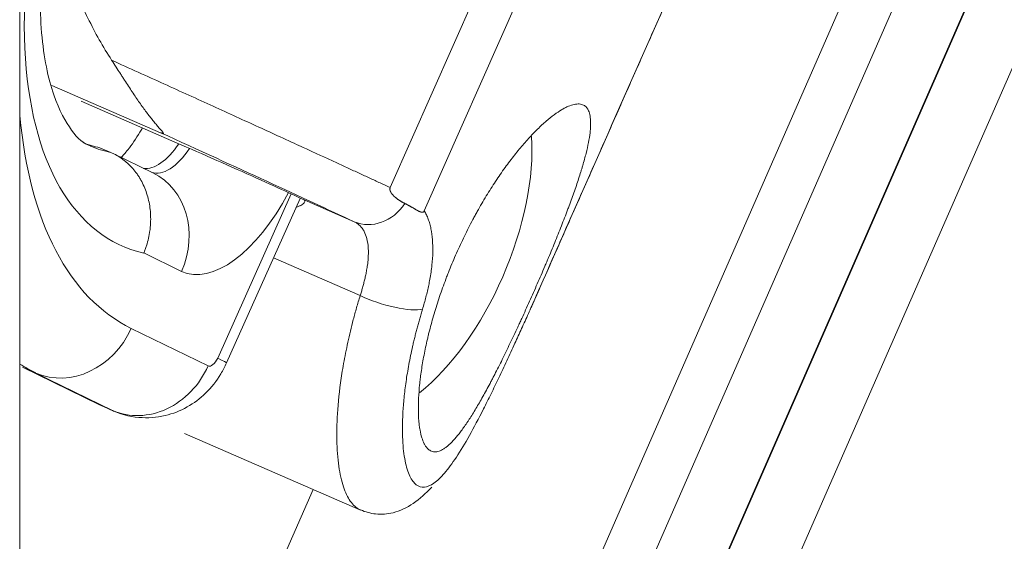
# Model space of a CAD drawing. Header units: millimetres. Extents: x 0 to 594, y 0 to 420.
# Tile 87 of 256: x 135.28 to 137.46, y 326.96 to 328.11. Entities that reach past the tile are written whole.
import ezdxf

# ---------------------------------------------------------------- set-up
doc = ezdxf.new("R2010")
doc.units = ezdxf.units.MM
doc.layers.add('1', color=7, linetype='Continuous', true_color=0xffffff)
doc.styles.add('Arial', font='txt')
doc.dimstyles.get("Standard").update_dxf_attribs({"dimtxt": 0.18, "dimasz": 0.18, "dimexe": 0.18, "dimexo": 0.0625, "dimgap": 0.09, "dimtad": 0, "dimtih": 1, "dimtoh": 1, "dimdec": 4, "dimzin": 0, "dimdsep": 46, "dimtxsty": 'Standard', "dimcen": 0.09, "dimadec": 0, "dimazin": 0, "dimtfac": 1, "dimtdec": 4, "dimtofl": 0, "dimtmove": 0, "dimatfit": 3, "dimfxl": 0, "dimtolj": 1, "dimtzin": 0, "dimarcsym": 0})

# ---------------------------------------------------------------- blocks, each defined once
blk = doc.blocks.new('_U9')
at = {"layer": '1', "color": 18, "lineweight": 18}
for p, q in [((135.9242, 328.6865), (181.306, 328.6865)), ((179.306, 328.6865), (179.306, 250.8383)), ((170.9219, 289.963), (181.306, 289.963)), ((179.306, 250.8383), (184.306, 250.8383))]:
    blk.add_line(p, q, dxfattribs=at)
at = {"layer": '1', "color": 18}
for points in [[(179.306, 328.6865), (180.2438, 325.1865), (178.3681, 325.1865)], [(179.306, 289.963), (178.3681, 293.463), (180.2438, 293.463)]]:
    blk.add_solid(points, dxfattribs=at)
at = {"layer": '1', "color": 18, "linetype": 'Continuous', "lineweight": 13, "char_height": 3.5, "attachment_point": 7, "line_spacing_factor": 1.047437, "style": 'Arial'}
for s, insert in [('\\fArial|b0|i0;\\W1.0000;0.8', (185.9915, 248.2025)), ('\\fArial|b0|i0;\\W1.0000;FWD LIFT POINTS', (185.9915, 241.1404))]:
    blk.add_mtext(s, dxfattribs=dict(at, insert=insert))

msp = doc.modelspace()

# ---------------------------------------------------------------- linework, layer by layer
at = {"layer": '1', "color": 155, "linetype": 'Continuous', "lineweight": 18}
for p, q in [((135.2819, 289.0136), (135.2819, 332.4458)), ((136.7492, 329.2028), (136.1024, 327.7395)), ((136.1779, 327.6882), (136.8365, 329.1781)), ((135.5937, 327.8612), (135.3529, 327.9658)), ((135.4174, 327.9308), (135.6304, 327.8383)), ((135.4833, 327.8176), (135.4593, 327.828)), ((135.5767, 327.772), (135.4887, 327.815)), ((135.7398, 327.3513), (135.9025, 327.7152)), ((136.0225, 327.6639), (135.9115, 327.7122)), ((135.2877, 327.3417), (135.458, 327.2585)), ((135.2877, 327.3417), (135.2931, 327.3392)), ((135.458, 327.2585), (135.4634, 327.256)), ((135.4634, 327.256), (135.4654, 327.2551)), ((135.4654, 327.2551), (135.4894, 327.2446)), ((135.4874, 327.2455), (135.4894, 327.2446)), ((135.6464, 327.1949), (136.0352, 327.026))]:
    msp.add_line(p, q, dxfattribs=at)
at = {"layer": '1', "color": 155, "linetype": 'Continuous', "lineweight": 13}
for p, q in [((137.9632, 330.1122), (135.4938, 324.4721)), ((135.6987, 324.6703), (137.7859, 329.4374)), ((137.9197, 329.3773), (135.8325, 324.6102)), ((135.834, 324.6099), (137.9207, 329.376)), ((138.0546, 329.3159), (135.9678, 324.5498)), ((135.7201, 327.3619), (135.8828, 327.7259)), ((135.6399, 327.554), (135.5565, 327.5947)), ((136.0357, 327.5002), (135.8437, 327.5837)), ((135.5285, 327.4277), (135.6989, 327.3444)), ((135.2931, 327.3392), (135.4634, 327.256)), ((135.3171, 327.3288), (135.2931, 327.3392)), ((135.4874, 327.2455), (135.3171, 327.3288)), ((135.4874, 327.2455), (135.4634, 327.256)), ((135.2819, 325.5872), (135.9316, 327.071))]:
    msp.add_line(p, q, dxfattribs=at)
for centre, major_axis, ratio, start_param, end_param in [((135.9397, 328.6007), (-0.4303, -0.9907), 0.489032, 4.619114, 6.376682), ((136.0642, 328.6256), (0.5229, 1.2038), 0.489032, 2.411149, 3.119725), ((135.7757, 328.672), (-0.3606, -0.8302), 0.489032, 0.014565, 0.10417), ((135.7997, 328.6616), (0.3606, 0.8302), 0.489032, 3.14204, 3.245763), ((135.5983, 327.8991), (-0.0498, -0.1147), 0.489032, 0.12267, 1.219871), ((135.6223, 327.8886), (0.0498, 0.1147), 0.489032, 3.165892, 4.361145), ((135.4999, 327.6148), (-0.0768, -0.1572), 0.872057, 1.609778, 3.141574), ((135.7623, 327.8278), (-0.1195, -0.2752), 0.489032, 6.261318, 7.702106), ((136.0629, 327.7554), (0.0423, 0.0906), 0.875958, 3.165356, 4.554655), ((136.0891, 327.5071), (-0.0955, 0.0297), 0.256988, 1.058908, 2.736286), ((135.3885, 327.4885), (0.0768, 0.1572), 0.872057, 3.180574, 4.75137), ((135.9242, 328.6865), (-0.5927, -1.3643), 0.489032, 6.206045, 6.261318), ((135.5589, 327.4053), (-0.0768, -0.1572), 0.872057, 0.038981, 1.609778), ((135.7091, 327.3673), (0.01, 0.0229), 0.489032, 3.119725, 4.690521), ((135.5801, 327.4227), (0.1598, -0.0714), 0.019073, 0.000352, 0.511082)]:
    msp.add_ellipse(centre, major_axis=major_axis, ratio=ratio, start_param=start_param, end_param=end_param, dxfattribs=at)
at = {"layer": '1', "color": 155, "linetype": 'Continuous', "lineweight": 18}
for centre, major_axis, ratio, start_param, end_param in [((136.1672, 327.6237), (-0.1669, -0.3841), 0.481403, 0.735211, 2.400255), ((135.722, 327.7955), (-0.1921, 0.0849), 0.011462, 3.312308, 5.214679)]:
    msp.add_ellipse(centre, major_axis=major_axis, ratio=ratio, start_param=start_param, end_param=end_param, dxfattribs=at)
for points, degree, knots in [([(135.4393, 327.8316), (135.4387, 327.8318), (135.4237, 327.8364), (135.3997, 327.8564), (135.3533, 327.9377), (135.3251, 328.0751), (135.3259, 328.2581), (135.3599, 328.4691), (135.4271, 328.6932), (135.4898, 328.8372), (135.5254, 328.9081)], 3, [0, 0, 0, 0, 0.006917, 0.153882, 0.286288, 0.427919, 0.568579, 0.711844, 0.85769, 1, 1, 1, 1]), ([(135.3486, 328.3887), (135.3487, 328.3878), (135.3488, 328.3869), (135.3519, 328.3664), (135.3555, 328.3472), (135.3636, 328.3093), (135.3682, 328.2906), (135.3784, 328.2538), (135.3841, 328.2357), (135.3933, 328.209), (135.3981, 328.1957), (135.4031, 328.1826), (135.4066, 328.1739), (135.4083, 328.1696), (135.4172, 328.1481), (135.4247, 328.1314), (135.4406, 328.0987), (135.4573, 328.0668), (135.4756, 328.0367), (135.4851, 328.022)], 3, [0, 0, 0, 0, 0.006705, 0.006705, 0.148604, 0.148604, 0.290503, 0.290503, 0.432403, 0.432403, 0.503352, 0.538827, 0.538827, 0.574302, 0.574302, 0.716201, 0.716201, 0.858101, 1, 1, 1, 1]), ([(135.5937, 327.8612), (135.5945, 327.8609), (135.5952, 327.8606), (135.5961, 327.8602), (135.5964, 327.8601), (135.597, 327.8599), (135.5975, 327.8598), (135.5979, 327.8596), (135.5982, 327.8596), (135.5984, 327.8595), (135.5988, 327.8595), (135.5991, 327.8595), (135.5993, 327.8595), (135.5994, 327.8595), (135.5995, 327.8596), (135.5995, 327.8596), (135.5997, 327.8597), (135.5997, 327.8598), (135.5997, 327.8601), (135.5996, 327.8604), (135.5993, 327.8611), (135.5991, 327.8614), (135.5986, 327.8622), (135.5983, 327.8626), (135.5973, 327.8639), (135.5965, 327.8648), (135.5948, 327.8668), (135.5939, 327.8678), (135.592, 327.87), (135.591, 327.8711), (135.588, 327.8747), (135.5858, 327.8772), (135.5825, 327.8811), (135.5813, 327.8825), (135.579, 327.8852), (135.5779, 327.8866), (135.5744, 327.891), (135.572, 327.894), (135.5647, 327.9033), (135.5598, 327.9099), (135.5496, 327.924), (135.5444, 327.9315), (135.5336, 327.9473), (135.5281, 327.9557), (135.5195, 327.9688), (135.5166, 327.9733), (135.5121, 327.9803), (135.5106, 327.9826), (135.5075, 327.9873), (135.506, 327.9897), (135.4982, 328.0017), (135.4918, 328.0117), (135.4851, 328.022)], 3, [0, 0, 0, 0, 0.007813, 0.007813, 0.011719, 0.011719, 0.015625, 0.019531, 0.019531, 0.023438, 0.023438, 0.03125, 0.03125, 0.035156, 0.035156, 0.039063, 0.039063, 0.046875, 0.046875, 0.0625, 0.0625, 0.078125, 0.078125, 0.09375, 0.09375, 0.125, 0.125, 0.15625, 0.15625, 0.1875, 0.1875, 0.25, 0.25, 0.28125, 0.28125, 0.3125, 0.3125, 0.375, 0.375, 0.5, 0.5, 0.625, 0.625, 0.75, 0.75, 0.8125, 0.8125, 0.84375, 0.84375, 0.875, 0.875, 1, 1, 1, 1]), ([(136.5304, 327.9224), (136.5277, 327.9237), (136.5246, 327.9246), (136.5178, 327.9251), (136.5141, 327.9248), (136.5061, 327.9231), (136.5017, 327.9217), (136.4947, 327.9188), (136.4923, 327.9177), (136.4885, 327.9157), (136.4873, 327.9151), (136.4847, 327.9136), (136.4834, 327.9129), (136.4769, 327.909), (136.4659, 327.9017), (136.454, 327.8922), (136.4418, 327.8815), (136.4354, 327.8757), (136.428, 327.8684), (136.4272, 327.8676), (136.4255, 327.8659), (136.423, 327.8634), (136.4172, 327.8574), (136.4122, 327.8521), (136.402, 327.8409), (136.3952, 327.833), (136.3814, 327.8163), (136.3744, 327.8075), (136.3638, 327.7935), (136.3603, 327.7887), (136.3532, 327.7789), (136.3497, 327.7739), (136.3391, 327.7587), (136.3253, 327.7378), (136.3117, 327.7155), (136.3017, 327.6983), (136.2984, 327.6925), (136.2935, 327.6836), (136.2918, 327.6807), (136.2886, 327.6747), (136.2869, 327.6717), (136.2789, 327.6566), (136.2726, 327.6443), (136.2606, 327.6196), (136.2548, 327.6071), (136.2436, 327.5818), (136.2382, 327.5691), (136.2318, 327.5529), (136.2305, 327.5497), (136.228, 327.5432), (136.2243, 327.5335), (136.2207, 327.5238), (136.2138, 327.5045), (136.2052, 327.4789), (136.1977, 327.4537), (136.1926, 327.4349), (136.1909, 327.4287), (136.1885, 327.4194), (136.1877, 327.4163), (136.1862, 327.4101), (136.1855, 327.407), (136.1819, 327.3918), (136.1794, 327.38), (136.175, 327.3568), (136.1731, 327.3456), (136.1706, 327.3291), (136.1699, 327.3237), (136.1689, 327.3157), (136.1686, 327.3131), (136.168, 327.3078), (136.1677, 327.3052), (136.1664, 327.2923), (136.1657, 327.2825), (136.1648, 327.2638), (136.1644, 327.2461), (136.1651, 327.2304), (136.1659, 327.2211), (136.1661, 327.2193), (136.1664, 327.2158), (136.1666, 327.214), (136.1673, 327.2089), (136.1678, 327.2056), (136.1694, 327.1963), (136.1708, 327.1906), (136.1739, 327.1805), (136.1756, 327.1761), (136.1786, 327.1703), (136.1796, 327.1685), (136.1813, 327.1661), (136.1818, 327.1653), (136.183, 327.1638), (136.1836, 327.1631), (136.1865, 327.1598), (136.1891, 327.1578), (136.1918, 327.1564)], 3, [0, 0, 0, 0, 0.03125, 0.03125, 0.0625, 0.0625, 0.09375, 0.09375, 0.109375, 0.109375, 0.117188, 0.117188, 0.125, 0.125, 0.15625, 0.1875, 0.1875, 0.21875, 0.21875, 0.222656, 0.222656, 0.226563, 0.234375, 0.25, 0.25, 0.28125, 0.28125, 0.3125, 0.3125, 0.328125, 0.328125, 0.34375, 0.34375, 0.375, 0.40625, 0.40625, 0.421875, 0.421875, 0.429688, 0.429688, 0.4375, 0.4375, 0.46875, 0.46875, 0.5, 0.5, 0.53125, 0.53125, 0.539063, 0.539063, 0.546875, 0.5625, 0.5625, 0.59375, 0.625, 0.625, 0.640625, 0.640625, 0.648438, 0.648438, 0.65625, 0.65625, 0.6875, 0.6875, 0.71875, 0.71875, 0.734375, 0.734375, 0.742188, 0.742188, 0.75, 0.75, 0.78125, 0.78125, 0.8125, 0.84375, 0.84375, 0.851563, 0.851563, 0.859375, 0.859375, 0.875, 0.875, 0.90625, 0.90625, 0.9375, 0.9375, 0.953125, 0.953125, 0.960937, 0.960937, 0.96875, 0.96875, 1, 1, 1, 1]), ([(136.1918, 327.1564), (136.1946, 327.155), (136.1976, 327.1543), (136.2038, 327.154), (136.2103, 327.1551), (136.2174, 327.1586), (136.223, 327.1622), (136.2249, 327.1636), (136.2278, 327.1658), (136.2288, 327.1666), (136.2308, 327.1683), (136.2318, 327.1692), (136.2368, 327.1737), (136.2409, 327.1779), (136.2494, 327.1875), (136.2537, 327.1928), (136.2627, 327.2046), (136.2673, 327.211), (136.2733, 327.2199), (136.2745, 327.2217), (136.2763, 327.2244), (136.2769, 327.2253), (136.2781, 327.2272), (136.2811, 327.2319), (136.2842, 327.2368), (136.2916, 327.2489), (136.2967, 327.2574), (136.3069, 327.2753), (136.3121, 327.2847), (136.3201, 327.2995), (136.3228, 327.3046), (136.3269, 327.3123), (136.329, 327.3162), (136.3311, 327.3202), (136.3324, 327.3229), (136.3331, 327.3243), (136.3394, 327.3364), (136.3506, 327.3586), (136.3619, 327.382), (136.3734, 327.4058), (136.3791, 327.418), (136.3864, 327.4337), (136.3886, 327.4384), (136.3908, 327.4431), (136.3922, 327.4463), (136.393, 327.4479), (136.3966, 327.4559), (136.3995, 327.4623), (136.4082, 327.4815), (136.4197, 327.5071), (136.431, 327.5329), (136.4394, 327.5523), (136.4421, 327.5588), (136.4463, 327.5685), (136.4476, 327.5717), (136.4504, 327.5782), (136.4517, 327.5814), (136.4585, 327.5974), (136.4637, 327.61), (136.4738, 327.6348), (136.4787, 327.6471), (136.4857, 327.6651), (136.4881, 327.6711), (136.4915, 327.6799), (136.4926, 327.6829), (136.4948, 327.6888), (136.4959, 327.6917), (136.5013, 327.7061), (136.5054, 327.7172), (136.513, 327.7388), (136.5165, 327.7493), (136.5215, 327.7644), (136.5231, 327.7694), (136.5253, 327.7767), (136.5261, 327.7791), (136.5275, 327.7839), (136.5282, 327.7863), (136.5316, 327.798), (136.5341, 327.8069), (136.5383, 327.8238), (136.5401, 327.8318), (136.543, 327.847), (136.5442, 327.8541), (136.5452, 327.8625), (136.5454, 327.8641), (136.5457, 327.8673), (136.5461, 327.8721), (136.5463, 327.8765), (136.5465, 327.885), (136.546, 327.8953), (136.5441, 327.9036), (136.5421, 327.909), (136.5414, 327.9107), (136.5401, 327.913), (136.5397, 327.9137), (136.5387, 327.9151), (136.5382, 327.9158), (136.5357, 327.919), (136.5332, 327.921), (136.5304, 327.9224)], 3, [0, 0, 0, 0, 0.03125, 0.03125, 0.0625, 0.09375, 0.09375, 0.109375, 0.109375, 0.117187, 0.117187, 0.125, 0.125, 0.15625, 0.15625, 0.1875, 0.1875, 0.21875, 0.21875, 0.226562, 0.226562, 0.230469, 0.230469, 0.234375, 0.25, 0.25, 0.28125, 0.28125, 0.3125, 0.3125, 0.328125, 0.328125, 0.335937, 0.339844, 0.339844, 0.34375, 0.34375, 0.375, 0.40625, 0.40625, 0.4375, 0.4375, 0.445312, 0.449219, 0.449219, 0.453125, 0.453125, 0.46875, 0.46875, 0.5, 0.53125, 0.53125, 0.546875, 0.546875, 0.554687, 0.554687, 0.5625, 0.5625, 0.59375, 0.59375, 0.625, 0.625, 0.640625, 0.640625, 0.648437, 0.648437, 0.65625, 0.65625, 0.6875, 0.6875, 0.71875, 0.71875, 0.734375, 0.734375, 0.742187, 0.742187, 0.75, 0.75, 0.78125, 0.78125, 0.8125, 0.8125, 0.84375, 0.84375, 0.851562, 0.851562, 0.859375, 0.875, 0.875, 0.90625, 0.9375, 0.9375, 0.953125, 0.953125, 0.960937, 0.960937, 0.96875, 0.96875, 1, 1, 1, 1]), ([(135.5531, 327.8715), (135.5514, 327.8684), (135.5412, 327.8507), (135.5242, 327.8261), (135.5101, 327.8104), (135.5052, 327.8055)], 3, [0, 0, 0, 0, 0.113467, 0.659995, 1, 1, 1, 1]), ([(135.5565, 327.5947), (135.5568, 327.5954), (135.557, 327.5961), (135.5576, 327.5974), (135.5584, 327.5994), (135.5601, 327.6041), (135.5615, 327.6082), (135.5641, 327.6164), (135.5671, 327.6274), (135.5691, 327.6386), (135.5703, 327.6471), (135.5706, 327.6499), (135.571, 327.6542), (135.5711, 327.6556), (135.5713, 327.6585), (135.5717, 327.6656), (135.5717, 327.6783), (135.5708, 327.6894), (135.5693, 327.7004), (135.5684, 327.7058), (135.5659, 327.7166), (135.5644, 327.7219), (135.5611, 327.7322), (135.5572, 327.7422), (135.5525, 327.7517), (135.5492, 327.7575), (135.5486, 327.7587), (135.5472, 327.7609), (135.5465, 327.7621), (135.5444, 327.7654), (135.5429, 327.7676), (135.5384, 327.774), (135.532, 327.7821), (135.5248, 327.7894), (135.5192, 327.7946), (135.5163, 327.7971), (135.5134, 327.7995), (135.5113, 327.8011), (135.5103, 327.8018), (135.5052, 327.8056), (135.501, 327.8083), (135.4923, 327.8133), (135.4878, 327.8156), (135.4833, 327.8176)], 3, [0, 0, 0, 0, 0.007813, 0.007813, 0.015625, 0.03125, 0.0625, 0.0625, 0.125, 0.1875, 0.1875, 0.21875, 0.21875, 0.234375, 0.234375, 0.25, 0.3125, 0.375, 0.375, 0.4375, 0.4375, 0.5, 0.5, 0.5625, 0.625, 0.625, 0.640625, 0.640625, 0.65625, 0.65625, 0.6875, 0.6875, 0.75, 0.8125, 0.8125, 0.84375, 0.859375, 0.859375, 0.875, 0.875, 0.9375, 0.9375, 1, 1, 1, 1]), ([(136.1024, 327.7395), (136.1007, 327.7359), (136.103, 327.7308), (136.1042, 327.7282), (136.1098, 327.721), (136.1235, 327.7099), (136.1346, 327.7045)], 2, [0, 0, 0, 0.125, 0.125, 0.25, 0.5, 1, 1, 1]), ([(135.9115, 327.7122), (135.9123, 327.7117), (135.9129, 327.7112), (135.9134, 327.7099), (135.9134, 327.7092), (135.9129, 327.7077), (135.9124, 327.7068), (135.9112, 327.7055), (135.9107, 327.7051), (135.9099, 327.7044), (135.9097, 327.7041), (135.9091, 327.7037), (135.9076, 327.7025), (135.9057, 327.7013), (135.9022, 327.6993), (135.9003, 327.6984), (135.8974, 327.6971), (135.8966, 327.6967), (135.8958, 327.6964)], 3, [0, 0, 0, 0, 0.157041, 0.157041, 0.314083, 0.314083, 0.471124, 0.471124, 0.549645, 0.549645, 0.588905, 0.588905, 0.628165, 0.785207, 0.785207, 0.942248, 0.942248, 1, 1, 1, 1]), ([(136.1346, 327.7045), (136.1432, 327.7004), (136.1554, 327.6931), (136.1598, 327.6905), (136.1605, 327.69), (136.1635, 327.6884), (136.1691, 327.6856), (136.1713, 327.6852), (136.1761, 327.6842), (136.1779, 327.6882)], 2, [0, 0, 0, 0.5, 0.5, 0.625, 0.625, 0.75, 0.875, 0.875, 1, 1, 1]), ([(135.482, 327.248), (135.5027, 327.2382), (135.5423, 327.2271), (135.6025, 327.2313), (135.6532, 327.2513), (135.6956, 327.2832), (135.7234, 327.3185), (135.7361, 327.3428), (135.7398, 327.3513)], 3, [0, 0, 0, 0, 0.211924, 0.401134, 0.570276, 0.734186, 0.911498, 1, 1, 1, 1]), ([(136.0363, 327.0255), (136.0479, 327.0209), (136.0733, 327.0139), (136.1294, 327.0195), (136.168, 327.0476), (136.1944, 327.0761)], 3, [0, 0, 0, 0, 0.179956, 0.409249, 1, 1, 1, 1])]:
    msp.add_open_spline(points, degree=degree, knots=knots, dxfattribs=at)
for points, degree in [([(136.4127, 327.4697), (136.7788, 328.2979)], 1), ([(136.0225, 327.6639), (135.908, 327.7174), (135.7638, 327.7837), (135.5937, 327.8612)], 3)]:
    msp.add_open_spline(points, degree=degree, dxfattribs=at)
at = {"layer": '1', "color": 155, "linetype": 'Continuous', "lineweight": 13}
for points, knots in [([(136.4159, 327.4772), (136.4428, 327.5382), (136.4698, 327.5991), (136.5907, 327.8727), (136.6847, 328.0854), (136.7787, 328.298)], [0, 0, 0, 0, 0.222848, 0.222848, 1, 1, 1, 1]), ([(136.1779, 327.6882), (136.1787, 327.6868), (136.1803, 327.6839), (136.1826, 327.6794), (136.1847, 327.6747), (136.1866, 327.6698), (136.1884, 327.6647), (136.1899, 327.6594), (136.1914, 327.6539), (136.1939, 327.6426), (136.1964, 327.6243), (136.1971, 327.5972), (136.1951, 327.5679), (136.1915, 327.5428), (136.1877, 327.5235), (136.1848, 327.5103), (136.1815, 327.4971), (136.1779, 327.4837), (136.1752, 327.4746), (136.1738, 327.4701)], [0, 0, 0, 0, 0.031465, 0.062826, 0.094111, 0.125345, 0.156556, 0.18777, 0.219013, 0.250312, 0.375575, 0.50031, 0.625672, 0.750454, 0.800642, 0.850565, 0.900349, 0.950118, 1, 1, 1, 1]), ([(136.0357, 327.5002), (136.0366, 327.5031), (136.0385, 327.509), (136.0412, 327.518), (136.0437, 327.5273), (136.0461, 327.537), (136.0483, 327.5468), (136.0503, 327.5573), (136.0522, 327.5693), (136.0536, 327.5827), (136.0541, 327.5951), (136.0536, 327.6105), (136.0512, 327.6267), (136.0459, 327.6406), (136.0403, 327.6496), (136.035, 327.6555), (136.0292, 327.6604), (136.0247, 327.6628), (136.0225, 327.6639)], [0, 0, 0, 0, 0.036827, 0.075574, 0.116241, 0.158829, 0.203341, 0.249777, 0.303306, 0.374753, 0.449191, 0.499569, 0.633886, 0.749161, 0.813569, 0.876837, 0.938977, 1, 1, 1, 1]), ([(136.0375, 327.025), (136.0365, 327.0254), (136.0278, 327.0293), (136.0134, 327.0423), (135.9978, 327.0749), (135.9874, 327.1205), (135.9829, 327.1785), (135.9849, 327.2477), (135.9918, 327.3068), (135.999, 327.3498), (136.0034, 327.373), (136.0084, 327.3969), (136.0141, 327.4217), (136.0205, 327.4472), (136.0277, 327.4735), (136.033, 327.4913), (136.0357, 327.5002)], [0, 0, 0, 0, 0.016553, 0.142296, 0.262449, 0.38499, 0.508263, 0.628463, 0.753992, 0.787274, 0.821175, 0.855696, 0.890838, 0.926602, 0.962989, 1, 1, 1, 1]), ([(136.1738, 327.4701), (136.1728, 327.4666), (136.1707, 327.4596), (136.1676, 327.4491), (136.1647, 327.4387), (136.1619, 327.4283), (136.1592, 327.418), (136.1566, 327.4077), (136.1541, 327.3975), (136.1495, 327.3772), (136.1433, 327.3474), (136.1371, 327.3094), (136.1327, 327.2734), (136.1292, 327.2286), (136.129, 327.179), (136.1346, 327.1318), (136.145, 327.0983), (136.1596, 327.0788), (136.1776, 327.0736), (136.1986, 327.0825), (136.2222, 327.105), (136.2485, 327.1406), (136.2773, 327.1884), (136.3035, 327.2379), (136.3257, 327.2823), (136.3429, 327.318), (136.3606, 327.3555), (136.3751, 327.3869), (136.3861, 327.411), (136.3935, 327.4273), (136.401, 327.4438), (136.4084, 327.4605), (136.4134, 327.4716), (136.4159, 327.4772)], [0, 0, 0, 0, 0.00781, 0.015613, 0.023413, 0.031215, 0.039023, 0.046841, 0.054675, 0.062527, 0.093771, 0.125152, 0.156271, 0.187557, 0.250194, 0.312516, 0.375198, 0.437529, 0.500222, 0.562535, 0.625216, 0.687451, 0.750107, 0.812233, 0.84372, 0.874918, 0.906129, 0.937104, 0.949745, 0.962334, 0.974891, 0.987439, 1, 1, 1, 1])]:
    msp.add_open_spline(points, degree=3, knots=knots, dxfattribs=at)
msp.add_open_spline([(135.4851, 328.022), (135.8698, 327.8477), (136.1024, 327.7395)], degree=2, dxfattribs=at)

# ---------------------------------------------------------------- dimensions: what is measured, and where the dimension line sits
at = {"layer": '1', "color": 18, "linetype": 'Continuous', "lineweight": 13}
dim = msp.add_linear_dim(base=(179.306, 289.963), p1=(135.9242, 328.6865), p2=(170.9219, 289.963), angle=90, text=' <> \\P\\fArial|b0|i0;\\C18;{\\H1.00x;\\fArial|b0|i0;FWD LIFT POINTS\\fArial|b0|i0;}\\C18;', dimstyle='Standard', override={"dimtxt": 3.5, "dimasz": 3.5, "dimexe": 2, "dimexo": 0, "dimgap": 1.5, "dimtih": 1, "dimtoh": 1, "dimdec": 1, "dimlfac": 0.02, "dimdsep": 46, "dimlunit": 2, "dimtxsty": 'Arial', "dimsah": 1, "dimse1": 0, "dimse2": 0, "dimsd1": 0, "dimsd2": 0, "dimclrd": 18, "dimclre": 18, "dimclrt": 18, "dimtol": 0, "dimtm": -0.1, "dimtfac": 1, "dimtdec": 2, "dimtofl": 1, "dimtmove": 1, "dimlwd": 18, "dimlwe": 18}, dxfattribs=at)
dim.commit()
dim.dimension.update_dxf_attribs({"geometry": '_U9', "text_midpoint": (206.6381, 247.3073), "dimtype": 160})

doc.saveas('drawing.dxf')
